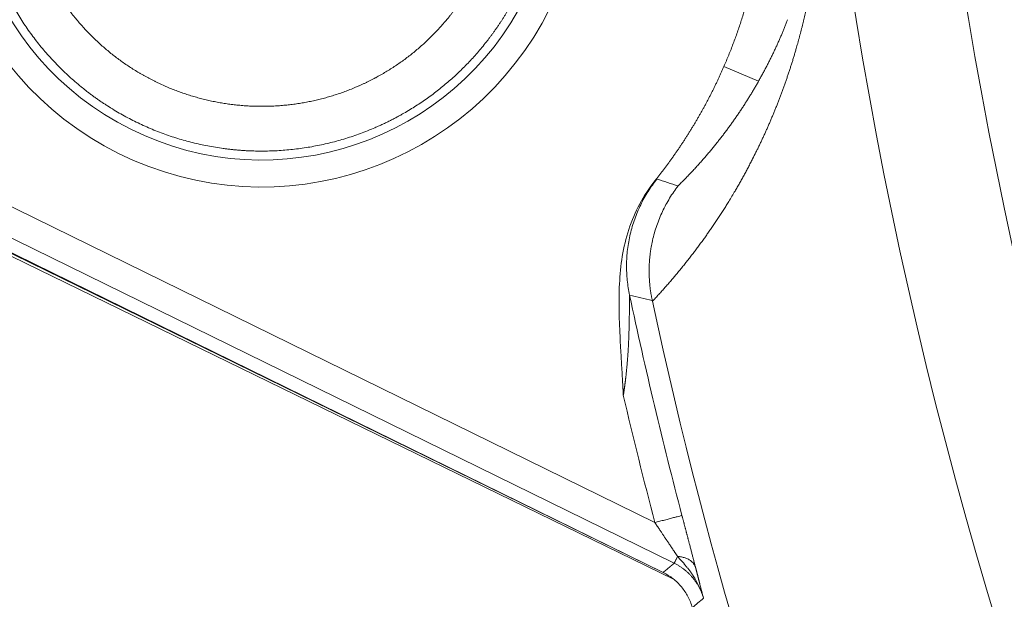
# Model space of a CAD drawing. Header units: millimetres. Extents: x 5437 to 18441, y -4466 to 3128.
# Tile 114 of 256: x 8399 to 8417, y -2801 to -2790. Entities that reach past the tile are written whole.
import ezdxf

# ---------------------------------------------------------------- set-up
doc = ezdxf.new("R2010")
doc.units = ezdxf.units.MM
doc.layers.add('1', color=7, linetype='Continuous', true_color=0xffffff)
doc.dimstyles.get("Standard").update_dxf_attribs({"dimtxt": 0.18, "dimasz": 0.18, "dimexe": 0.18, "dimexo": 0.0625, "dimgap": 0.09, "dimtad": 0, "dimtih": 1, "dimtoh": 1, "dimdec": 4, "dimzin": 0, "dimdsep": 46, "dimtxsty": 'Standard', "dimcen": 0.09, "dimadec": 0, "dimazin": 0, "dimtfac": 1, "dimtdec": 4, "dimtofl": 0, "dimtmove": 0, "dimatfit": 3, "dimfxl": 1, "dimtolj": 1, "dimtzin": 0, "dimarcsym": 0})

# ---------------------------------------------------------------- blocks, each defined once
blk = doc.blocks.new('*D53')
at = {"color": 0, "lineweight": -2, "transparency": 16777216}
for p, q in [((10989.431, -2154.415), (10692.917, -2240.821)), ((11069.431, -2154.415), (10989.431, -2154.415)), ((8443.39, -2896.322), (8443.57, -2896.322)), ((8443.48, -2896.412), (8443.48, -2896.232))]:
    blk.add_line(p, q, dxfattribs=at)
at = {"color": 0, "lineweight": 20, "transparency": 16777216}
blk.add_solid([(10689.187, -2228.02), (10696.648, -2253.622), (10616.112, -2263.203)], dxfattribs=at)
at = {"layer": 'Defpoints', "color": 0, "lineweight": 20, "transparency": 16777216}
for p in [(10616.112, -2263.203), (6270.848, -3529.44)]:
    blk.add_point(p, dxfattribs=at)
at = {"color": 0, "lineweight": 20, "transparency": 16777216, "insert": (11249.521, -2154.415), "char_height": 80, "attachment_point": 5}
blk.add_mtext('\\A1;R2260', dxfattribs=at)
blk = doc.blocks.new('*D54')
at = {"color": 0, "lineweight": -2, "transparency": 16777216}
blk.add_line((7492.685, -2896.322), (7463.516, -2896.322), dxfattribs=at)
at = {"color": 0, "lineweight": -3, "transparency": 16777216}
for start, end in [(14.724706, 87.329624), (101.590205, 175.275294)]:
    blk.add_arc((8434.119, -2896.322), 970.423, start, end, dxfattribs=at)
at = {"color": 0, "lineweight": 20, "transparency": 16777216}
for points in [[(9385.695, -2646.81), (9359.647, -2652.519), (9389.799, -2727.809)], [(7480.316, -2816.939), (7453.672, -2815.84), (7463.696, -2896.322)]]:
    blk.add_solid(points, dxfattribs=at)
at = {"layer": 'Defpoints', "color": 0, "lineweight": 20, "transparency": 16777216}
for p in [(7900.863, -2085.545), (10671.817, -2501.755), (7492.748, -2896.322), (7740.501, -2896.322), (8434.119, -2896.322)]:
    blk.add_point(p, dxfattribs=at)
at = {"color": 0, "lineweight": 20, "transparency": 16777216, "insert": (8359.241, -1928.792), "char_height": 80, "attachment_point": 5}
blk.add_mtext('\\A1;165%%D', dxfattribs=at)

msp = doc.modelspace()

# ---------------------------------------------------------------- linework, layer by layer
at = {"color": 7, "lineweight": 20}
msp.add_arc((8443.47995, -2896.41157), 893, 10.1099821, 350.11198757, dxfattribs=at)
at = {"layer": '1', "color": 0, "lineweight": 20}
for p, q in [((8392.39305, -2790.4933), (8410.39486, -2799.33083)), ((8410.74063, -2800.05749), (8392.17274, -2790.94206)), ((8410.54167, -2800.22302), (8392.07076, -2791.17949)), ((8410.54188, -2800.2226), (8392.0787, -2791.15857)), ((8411.62878, -2791.17769), (8412.24501, -2791.44535)), ((8410.72439, -2800.3396), (8392.02696, -2791.2197))]:
    msp.add_line(p, q, dxfattribs=at)
for centre, radius, start, end in [((8495.27522, -2777.08546), 80.37817, 177.1856145, 208.6322405), ((8495.27522, -2777.08546), 82.36106, 177.5117355, 208.8132012), ((8403.37386, -2787.59212), 5.7415, 156.52205, 336.52205), ((8403.37386, -2787.59212), 5.25873, 156.52205, 336.52205), ((8495.27522, -2777.08546), 87.24705, 192.0280181, 194.6857438), ((8495.27522, -2777.08546), 86.87162, 192.1545568, 210.9649755), ((8495.27522, -2777.08546), 87.74698, 193.155273, 194.6857438)]:
    msp.add_arc(centre, radius, start, end, dxfattribs=at)
for points, degree, knots in [([(8411.62878, -2791.17769), (8411.98009, -2790.36888), (8412.23234, -2789.51705), (8412.3785, -2788.63832), (8412.45264, -2786.86308), (8412.09617, -2785.12241), (8411.81166, -2784.27826), (8411.16474, -2782.93274), (8410.26105, -2781.75181), (8409.856, -2781.30526), (8409.41562, -2780.89457), (8408.94429, -2780.52315)], 5, [0, 0, 0, 0, 0, 0, 0.37306269, 0.37306269, 0.37306269, 0.74612539, 0.74612539, 0.74612539, 1, 1, 1, 1, 1, 1]), ([(8398.69607, -2785.5603), (8398.4757, -2786.06767), (8398.32411, -2786.60492), (8398.24672, -2787.15966), (8398.24427, -2788.27611), (8398.53917, -2789.3529), (8398.7592, -2789.86798), (8399.33333, -2790.8255), (8400.14169, -2791.59558), (8400.596, -2791.92318), (8401.58195, -2792.44698), (8402.67177, -2792.68935), (8403.22998, -2792.73546), (8404.34481, -2792.67522), (8405.40335, -2792.32032), (8405.90526, -2792.07171), (8406.73333, -2791.50967), (8407.40046, -2790.76817), (8407.65897, -2790.40967), (8407.87693, -2790.0262), (8408.05165, -2789.62394)], 5, [0, 0, 0, 0, 0, 0, 0.17262756, 0.17262756, 0.17262756, 0.34525511, 0.34525511, 0.34525511, 0.51788267, 0.51788267, 0.51788267, 0.69051023, 0.69051023, 0.69051023, 0.86313778, 0.86313778, 0.86313778, 1, 1, 1, 1, 1, 1]), ([(8407.31788, -2789.30523), (8407.15599, -2789.67793), (8406.95008, -2790.03152), (8406.70314, -2790.35905), (8406.13659, -2790.94957), (8405.44805, -2791.39183), (8405.0791, -2791.57109), (8404.30587, -2791.83906), (8403.49149, -2791.91949), (8403.08138, -2791.9112), (8402.27092, -2791.79791), (8401.50916, -2791.49889), (8401.14776, -2791.30486), (8400.47765, -2790.83513), (8399.93544, -2790.22219), (8399.70195, -2789.88494), (8399.31905, -2789.1617), (8399.1152, -2788.36915), (8399.06077, -2787.96258), (8399.05105, -2787.28798), (8399.17114, -2786.62681), (8399.23829, -2786.37076), (8399.3248, -2786.12086), (8399.42984, -2785.87902)], 5, [0, 0, 0, 0, 0, 0, 0.15040116, 0.15040116, 0.15040116, 0.30080233, 0.30080233, 0.30080233, 0.45120349, 0.45120349, 0.45120349, 0.60160465, 0.60160465, 0.60160465, 0.75200582, 0.75200582, 0.75200582, 0.90240698, 0.90240698, 0.90240698, 1, 1, 1, 1, 1, 1]), ([(8413.23537, -2789.40686), (8413.23407, -2789.41555), (8413.23145, -2789.433), (8413.22747, -2789.459), (8413.22343, -2789.48501), (8413.21933, -2789.511), (8413.21517, -2789.53698), (8413.21095, -2789.56294), (8413.20667, -2789.58889), (8413.20233, -2789.61482), (8413.19793, -2789.64074), (8413.19347, -2789.66664), (8413.18896, -2789.69254), (8413.18438, -2789.71841), (8413.17974, -2789.74428), (8413.17504, -2789.77012), (8413.17028, -2789.79596), (8413.16546, -2789.82178), (8413.16058, -2789.84759), (8413.15565, -2789.87338), (8413.15065, -2789.89916), (8413.14559, -2789.92493), (8413.14047, -2789.95068), (8413.13529, -2789.97642), (8413.13005, -2790.00215), (8413.12475, -2790.02786), (8413.11939, -2790.05356), (8413.11397, -2790.07924), (8413.1085, -2790.10492), (8413.10296, -2790.13057), (8413.09736, -2790.15622), (8413.0917, -2790.18185), (8413.08598, -2790.20747), (8413.0802, -2790.23308), (8413.07435, -2790.25867), (8413.06845, -2790.28425), (8413.06249, -2790.30982), (8413.05647, -2790.33538), (8413.05039, -2790.36092), (8413.04425, -2790.38645), (8413.03804, -2790.41196), (8413.03178, -2790.43747), (8413.02546, -2790.46296), (8413.01908, -2790.48844), (8413.01263, -2790.5139), (8413.00613, -2790.53936), (8412.99956, -2790.5648), (8412.99294, -2790.59023), (8412.98625, -2790.61564), (8412.97951, -2790.64105), (8412.9727, -2790.66644), (8412.96583, -2790.69182), (8412.9589, -2790.71719), (8412.95192, -2790.74255), (8412.94723, -2790.75938), (8412.94488, -2790.76782)], 3, [0, 0, 0, 0, 0.01593963, 0.03198948, 0.04814974, 0.06442056, 0.08080213, 0.0972946, 0.11389816, 0.13061294, 0.14743912, 0.16437685, 0.18142627, 0.19858754, 0.2158608, 0.23324619, 0.25074386, 0.26835393, 0.28607655, 0.30391185, 0.32185995, 0.33992099, 0.35809508, 0.37638236, 0.39478293, 0.41329692, 0.43192444, 0.45066561, 0.46952054, 0.48848934, 0.50757211, 0.52676896, 0.54607999, 0.56550531, 0.58504502, 0.60469921, 0.62446799, 0.64435143, 0.66434965, 0.68446273, 0.70469076, 0.72503383, 0.74549202, 0.76606543, 0.78675413, 0.80755822, 0.82847776, 0.84951284, 0.87066354, 0.89192994, 0.91331211, 0.93481013, 0.95642407, 0.978154, 1, 1, 1, 1]), ([(8412.62654, -2790.68241), (8412.63097, -2790.67225), (8412.6398, -2790.652), (8412.65296, -2790.6214), (8412.666, -2790.59076), (8412.67892, -2790.56005), (8412.69171, -2790.52929), (8412.70439, -2790.49848), (8412.71694, -2790.46761), (8412.72937, -2790.43669), (8412.74168, -2790.4057), (8412.75386, -2790.37469), (8412.76193, -2790.35386), (8412.76595, -2790.34348)], 3, [0, 0, 0, 0, 0.0939735, 0.18733364, 0.28008055, 0.37221442, 0.46373539, 0.55464364, 0.64493932, 0.73462263, 0.82369372, 0.91215278, 1, 1, 1, 1]), ([(8412.24501, -2791.44535), (8412.25098, -2791.43477), (8412.26286, -2791.4137), (8412.28057, -2791.38189), (8412.29811, -2791.3501), (8412.31547, -2791.31829), (8412.33266, -2791.28648), (8412.34967, -2791.25466), (8412.36651, -2791.22284), (8412.38317, -2791.19102), (8412.39966, -2791.1592), (8412.41598, -2791.12737), (8412.43212, -2791.09555), (8412.44809, -2791.06374), (8412.46389, -2791.03192), (8412.47952, -2791.00012), (8412.49498, -2790.96831), (8412.51027, -2790.93652), (8412.52539, -2790.90473), (8412.54033, -2790.87296), (8412.55511, -2790.84119), (8412.56973, -2790.80944), (8412.58417, -2790.7777), (8412.59845, -2790.74597), (8412.61256, -2790.71427), (8412.62189, -2790.693), (8412.62654, -2790.68241)], 3, [0, 0, 0, 0, 0.04572195, 0.09109097, 0.1361071, 0.18077038, 0.22508083, 0.2690385, 0.31264343, 0.35589565, 0.39879521, 0.44134215, 0.4835365, 0.52537832, 0.56686765, 0.60800453, 0.64878902, 0.68922115, 0.72930099, 0.76902858, 0.80840397, 0.84742723, 0.8860984, 0.92441755, 0.96238473, 1, 1, 1, 1]), ([(8412.91949, -2790.85727), (8412.91629, -2790.86831), (8412.90988, -2790.89047), (8412.90019, -2790.92349), (8412.8904, -2790.95649), (8412.88052, -2790.98945), (8412.87054, -2791.02237), (8412.86046, -2791.05525), (8412.85028, -2791.08808), (8412.84001, -2791.12088), (8412.82963, -2791.15364), (8412.81916, -2791.18636), (8412.80859, -2791.21904), (8412.79793, -2791.25168), (8412.78716, -2791.28428), (8412.7763, -2791.31684), (8412.76534, -2791.34936), (8412.75428, -2791.38184), (8412.74312, -2791.41429), (8412.73187, -2791.44669), (8412.72051, -2791.47906), (8412.70906, -2791.51139), (8412.69751, -2791.54367), (8412.68586, -2791.57592), (8412.67411, -2791.60813), (8412.66226, -2791.64031), (8412.65032, -2791.67244), (8412.63827, -2791.70453), (8412.62613, -2791.73659), (8412.61389, -2791.76861), (8412.60154, -2791.80059), (8412.5891, -2791.83253), (8412.57657, -2791.86444), (8412.56393, -2791.8963), (8412.55119, -2791.92813), (8412.53835, -2791.95992), (8412.52542, -2791.99168), (8412.51238, -2792.02339), (8412.49925, -2792.05507), (8412.48601, -2792.08671), (8412.47268, -2792.11831), (8412.45925, -2792.14988), (8412.44572, -2792.1814), (8412.43208, -2792.21289), (8412.41835, -2792.24435), (8412.40452, -2792.27576), (8412.39059, -2792.30714), (8412.37656, -2792.33848), (8412.36243, -2792.36979), (8412.3482, -2792.40105), (8412.33387, -2792.43228), (8412.31944, -2792.46348), (8412.3049, -2792.49463), (8412.29027, -2792.52576), (8412.27554, -2792.55684), (8412.26071, -2792.58789), (8412.24578, -2792.6189), (8412.23075, -2792.64987), (8412.21562, -2792.68082), (8412.20548, -2792.70134), (8412.2004, -2792.71163)], 3, [0, 0, 0, 0, 0.01463755, 0.02936542, 0.04418366, 0.05909234, 0.07409155, 0.08918134, 0.10436177, 0.11963292, 0.13499485, 0.15044761, 0.16599128, 0.1816259, 0.19735154, 0.21316826, 0.22907612, 0.24507516, 0.26116545, 0.27734704, 0.29361998, 0.30998432, 0.32644012, 0.34298743, 0.3596263, 0.37635676, 0.39317889, 0.41009271, 0.42709828, 0.44419564, 0.46138484, 0.47866592, 0.49603893, 0.5135039, 0.53106089, 0.54870993, 0.56645106, 0.58428432, 0.60220976, 0.62022741, 0.63833731, 0.6565395, 0.67483401, 0.69322089, 0.71170016, 0.73027187, 0.74893604, 0.76769272, 0.78654194, 0.80548372, 0.82451812, 0.84364514, 0.86286484, 0.88217723, 0.90158236, 0.92108024, 0.94067092, 0.96035442, 0.98013077, 1, 1, 1, 1]), ([(8411.54376, -2792.4926), (8411.55138, -2792.48285), (8411.56659, -2792.46341), (8411.58928, -2792.43406), (8411.61181, -2792.40467), (8411.63417, -2792.37523), (8411.65636, -2792.34575), (8411.67839, -2792.31622), (8411.70025, -2792.28665), (8411.72194, -2792.25703), (8411.74346, -2792.22737), (8411.76481, -2792.19768), (8411.786, -2792.16794), (8411.80702, -2792.13817), (8411.82788, -2792.10835), (8411.84857, -2792.07851), (8411.86909, -2792.04863), (8411.88945, -2792.01871), (8411.90964, -2791.98876), (8411.92966, -2791.95878), (8411.94952, -2791.92878), (8411.96921, -2791.89874), (8411.98874, -2791.86867), (8412.00811, -2791.83858), (8412.02731, -2791.80846), (8412.04634, -2791.77832), (8412.06522, -2791.74816), (8412.08392, -2791.71797), (8412.10247, -2791.68776), (8412.12085, -2791.65753), (8412.13907, -2791.62729), (8412.15712, -2791.59702), (8412.17502, -2791.56674), (8412.19275, -2791.53644), (8412.21032, -2791.50613), (8412.22773, -2791.47581), (8412.23926, -2791.45548), (8412.24501, -2791.44535)], 3, [0, 0, 0, 0, 0.03176976, 0.06335128, 0.09474455, 0.12594959, 0.15696641, 0.18779501, 0.21843541, 0.24888761, 0.27915163, 0.30922747, 0.33911514, 0.36881466, 0.39832603, 0.42764927, 0.45678439, 0.48573139, 0.51449029, 0.54306111, 0.57144384, 0.59963851, 0.62764513, 0.65546371, 0.68309426, 0.7105368, 0.73779134, 0.76485789, 0.79173648, 0.8184271, 0.84492978, 0.87124454, 0.89737139, 0.92331034, 0.94906142, 0.97462463, 1, 1, 1, 1]), ([(8410.80861, -2793.31381), (8410.8184, -2793.30418), (8410.83792, -2793.28498), (8410.86707, -2793.25597), (8410.896, -2793.2269), (8410.92471, -2793.19777), (8410.95321, -2793.16858), (8410.9815, -2793.13933), (8411.00957, -2793.11003), (8411.03742, -2793.08066), (8411.06506, -2793.05125), (8411.09249, -2793.02178), (8411.1197, -2792.99227), (8411.1467, -2792.9627), (8411.17349, -2792.93309), (8411.20006, -2792.90344), (8411.22643, -2792.87374), (8411.25258, -2792.844), (8411.27851, -2792.81423), (8411.30424, -2792.78442), (8411.32976, -2792.75457), (8411.35506, -2792.72469), (8411.38016, -2792.69478), (8411.40505, -2792.66484), (8411.42972, -2792.63488), (8411.45419, -2792.60488), (8411.47846, -2792.57488), (8411.49454, -2792.55474), (8411.50256, -2792.54471)], 3, [0, 0, 0, 0, 0.04162593, 0.08299868, 0.12411825, 0.16498463, 0.20559784, 0.24595787, 0.28606474, 0.32591845, 0.36551899, 0.40486638, 0.44396062, 0.48280172, 0.52138968, 0.5597245, 0.59780619, 0.63563476, 0.67321021, 0.71053255, 0.74760179, 0.78441792, 0.82098096, 0.85729091, 0.89334779, 0.92915159, 0.96470232, 1, 1, 1, 1]), ([(8412.14056, -2792.83078), (8412.13429, -2792.84303), (8412.12174, -2792.8676), (8412.10283, -2792.9042), (8412.0838, -2792.94071), (8412.06466, -2792.97711), (8412.04541, -2793.01341), (8412.02604, -2793.04961), (8412.00656, -2793.08569), (8411.98696, -2793.12168), (8411.96726, -2793.15756), (8411.94743, -2793.19333), (8411.9275, -2793.229), (8411.90745, -2793.26457), (8411.88728, -2793.30003), (8411.867, -2793.33538), (8411.84661, -2793.37065), (8411.83296, -2793.394), (8411.82612, -2793.4057)], 3, [0, 0, 0, 0, 0.06073108, 0.12169754, 0.18289949, 0.24433703, 0.30601026, 0.36791929, 0.43006421, 0.49244513, 0.55506215, 0.61791536, 0.68100486, 0.74433074, 0.80789311, 0.87169204, 0.93572764, 1, 1, 1, 1]), ([(8409.92932, -2794.09275), (8409.98119, -2793.93364), (8410.04566, -2793.78128), (8410.20072, -2793.49056), (8410.29127, -2793.35217), (8410.39607, -2793.22142)], 3, [0, 0, 0, 0, 0.5, 0.5, 1, 1, 1, 1]), ([(8410.39605, -2793.22141), (8410.39718, -2793.22026), (8410.39942, -2793.21797), (8410.40258, -2793.21478), (8410.40558, -2793.21179), (8410.40841, -2793.20902), (8410.41108, -2793.20645), (8410.41357, -2793.20409), (8410.41589, -2793.20193), (8410.41805, -2793.19999), (8410.42004, -2793.19826), (8410.42186, -2793.19673), (8410.42351, -2793.19542), (8410.425, -2793.19431), (8410.42632, -2793.19342), (8410.42747, -2793.19274), (8410.42845, -2793.19226), (8410.42927, -2793.192), (8410.42993, -2793.19193), (8410.43022, -2793.19207), (8410.43037, -2793.19213)], 3, [0, 0, 0, 0, 0.05628431, 0.1124555, 0.16851858, 0.22447864, 0.28034075, 0.33611005, 0.39179168, 0.44739083, 0.50291268, 0.55836247, 0.61374544, 0.66906686, 0.72433201, 0.77954621, 0.83471476, 0.88984301, 0.9449363, 1, 1, 1, 1]), ([(8410.35271, -2794.28868), (8410.3728, -2794.19904), (8410.39784, -2794.11052), (8410.45729, -2793.9373), (8410.49169, -2793.85259), (8410.56899, -2793.68841), (8410.61189, -2793.60893), (8410.70505, -2793.45636), (8410.75531, -2793.38327), (8410.80861, -2793.31381)], 3, [0, 0, 0, 0, 0.25, 0.25, 0.5, 0.5, 0.75, 0.75, 1, 1, 1, 1]), ([(8411.71479, -2793.59138), (8411.7074, -2793.60339), (8411.69259, -2793.62748), (8411.67025, -2793.66339), (8411.64774, -2793.69929), (8411.62507, -2793.73513), (8411.60222, -2793.77094), (8411.5792, -2793.8067), (8411.55601, -2793.84243), (8411.53265, -2793.87811), (8411.50911, -2793.91374), (8411.48541, -2793.94934), (8411.46153, -2793.9849), (8411.43749, -2794.02041), (8411.41327, -2794.05589), (8411.39705, -2794.07941), (8411.38892, -2794.09121)], 3, [0, 0, 0, 0, 0.06884564, 0.13808828, 0.20772802, 0.27776495, 0.34819918, 0.41903079, 0.49025987, 0.56188652, 0.63391081, 0.70633284, 0.77915269, 0.85237045, 0.92598619, 1, 1, 1, 1]), ([(8409.76253, -2795.06624), (8409.77098, -2794.90067), (8409.78678, -2794.73637), (8409.8401, -2794.41148), (8409.87776, -2794.25092), (8409.92932, -2794.09275)], 3, [0, 0, 0, 0, 0.5, 0.5, 1, 1, 1, 1]), ([(8411.38891, -2794.09121), (8411.38128, -2794.10223), (8411.36597, -2794.12434), (8411.3429, -2794.15732), (8411.31968, -2794.19028), (8411.29631, -2794.22322), (8411.28067, -2794.24506), (8411.27282, -2794.25601)], 3, [0, 0, 0, 0, 0.19802126, 0.39703172, 0.59703154, 0.79802091, 1, 1, 1, 1]), ([(8410.29222, -2794.86071), (8410.29216, -2794.85205), (8410.29204, -2794.83469), (8410.29221, -2794.80856), (8410.29263, -2794.78228), (8410.29334, -2794.75586), (8410.29433, -2794.72929), (8410.29562, -2794.70259), (8410.2972, -2794.67574), (8410.29907, -2794.64877), (8410.30126, -2794.62167), (8410.30375, -2794.59445), (8410.30655, -2794.56712), (8410.30967, -2794.53968), (8410.31311, -2794.51213), (8410.31688, -2794.48448), (8410.32097, -2794.45673), (8410.3254, -2794.4289), (8410.33017, -2794.40098), (8410.33527, -2794.37299), (8410.34073, -2794.34493), (8410.3465, -2794.3168), (8410.35064, -2794.29807), (8410.35271, -2794.28868)], 3, [0, 0, 0, 0, 0.04503021, 0.09033203, 0.13590384, 0.18174392, 0.22785048, 0.27422163, 0.32085543, 0.36774981, 0.41490265, 0.46231173, 0.50997473, 0.55788926, 0.60605284, 0.6544629, 0.70311677, 0.75201171, 0.80114488, 0.85051336, 0.90011412, 0.94994407, 1, 1, 1, 1]), ([(8411.27282, -2794.25601), (8411.26476, -2794.26722), (8411.2486, -2794.28968), (8411.22427, -2794.32317), (8411.19982, -2794.35658), (8411.17524, -2794.38989), (8411.15054, -2794.4231), (8411.12571, -2794.45623), (8411.10076, -2794.48926), (8411.07569, -2794.5222), (8411.05049, -2794.55504), (8411.02516, -2794.5878), (8410.99971, -2794.62046), (8410.97413, -2794.65302), (8410.94843, -2794.6855), (8410.9226, -2794.71788), (8410.89665, -2794.75017), (8410.87057, -2794.78236), (8410.84436, -2794.81446), (8410.81803, -2794.84647), (8410.79157, -2794.87838), (8410.76499, -2794.9102), (8410.73828, -2794.94193), (8410.71144, -2794.97357), (8410.68447, -2795.00511), (8410.65738, -2795.03655), (8410.63016, -2795.06791), (8410.60282, -2795.09917), (8410.57535, -2795.13033), (8410.54774, -2795.16141), (8410.52002, -2795.19239), (8410.49216, -2795.22327), (8410.46418, -2795.25407), (8410.43607, -2795.28477), (8410.40783, -2795.31537), (8410.37946, -2795.34589), (8410.36049, -2795.36611), (8410.35099, -2795.37623)], 3, [0, 0, 0, 0, 0.02693383, 0.05396374, 0.08108976, 0.10831191, 0.13563021, 0.1630447, 0.19055539, 0.2181623, 0.24586546, 0.27366489, 0.30156061, 0.32955265, 0.35764103, 0.38582576, 0.41410687, 0.44248439, 0.47095832, 0.4995287, 0.52819554, 0.55695887, 0.58581869, 0.61477504, 0.64382794, 0.6729774, 0.70222344, 0.73156608, 0.76100534, 0.79054124, 0.8201738, 0.84990304, 0.87972897, 0.90965161, 0.93967099, 0.96978711, 1, 1, 1, 1]), ([(8410.34854, -2795.36486), (8410.3468, -2795.35673), (8410.34333, -2795.3404), (8410.3384, -2795.31574), (8410.33367, -2795.29084), (8410.32916, -2795.2657), (8410.32487, -2795.24031), (8410.32082, -2795.21468), (8410.317, -2795.1888), (8410.31343, -2795.16269), (8410.3101, -2795.13635), (8410.30704, -2795.10977), (8410.30424, -2795.08296), (8410.30171, -2795.05593), (8410.29945, -2795.02867), (8410.29749, -2795.00119), (8410.29581, -2794.9735), (8410.29443, -2794.94559), (8410.29337, -2794.91748), (8410.29259, -2794.88916), (8410.29234, -2794.87021), (8410.29222, -2794.86071)], 3, [0, 0, 0, 0, 0.04906235, 0.09852513, 0.14838808, 0.19865085, 0.24931297, 0.3003739, 0.35183295, 0.40368937, 0.45594227, 0.50859065, 0.5616334, 0.6150693, 0.668897, 0.72311503, 0.77772181, 0.8327156, 0.88809457, 0.94385674, 1, 1, 1, 1]), ([(8409.77511, -2796.06142), (8409.76644, -2795.89564), (8409.75914, -2795.72984), (8409.75299, -2795.39814), (8409.75406, -2795.23223), (8409.76253, -2795.06624)], 3, [0, 0, 0, 0, 0.5, 0.5, 1, 1, 1, 1]), ([(8409.94361, -2795.26687), (8409.94355, -2795.26676), (8409.94344, -2795.26655), (8409.94329, -2795.26657), (8409.94314, -2795.26684), (8409.943, -2795.26739), (8409.94288, -2795.2682), (8409.94276, -2795.26928), (8409.94264, -2795.27062), (8409.94254, -2795.27224), (8409.94244, -2795.27412), (8409.94234, -2795.27627), (8409.94226, -2795.27869), (8409.94217, -2795.28138), (8409.9421, -2795.28433), (8409.94202, -2795.28755), (8409.94195, -2795.29104), (8409.94189, -2795.2948), (8409.94183, -2795.29883), (8409.94177, -2795.30313), (8409.94171, -2795.30769), (8409.94166, -2795.31252), (8409.9416, -2795.31763), (8409.94155, -2795.323), (8409.9415, -2795.32864), (8409.94145, -2795.33454), (8409.9414, -2795.34072), (8409.94136, -2795.34717), (8409.94131, -2795.35388), (8409.94122, -2795.36645), (8409.94109, -2795.38594), (8409.94092, -2795.41354), (8409.9407, -2795.44417), (8409.94042, -2795.47784), (8409.94007, -2795.51455), (8409.93963, -2795.55431), (8409.93909, -2795.59711), (8409.93865, -2795.62685), (8409.93842, -2795.64216)], 3, [0, 0, 0, 0, 0.00985068, 0.01971859, 0.0296335, 0.03962473, 0.04972098, 0.05995003, 0.07033862, 0.08091227, 0.09169519, 0.10271021, 0.11397875, 0.12552082, 0.13735505, 0.14949873, 0.16196785, 0.1747772, 0.18794041, 0.20147006, 0.21537772, 0.22967406, 0.2443689, 0.25947129, 0.27498956, 0.29093139, 0.30730389, 0.3241136, 0.34136658, 0.35906844, 0.41963282, 0.48559709, 0.55708022, 0.63417607, 0.71695986, 0.80549281, 0.89982544, 1, 1, 1, 1]), ([(8409.93842, -2795.64221), (8409.93831, -2795.64936), (8409.93809, -2795.66408), (8409.93774, -2795.6869), (8409.93735, -2795.71105), (8409.93691, -2795.73655), (8409.9364, -2795.7634), (8409.93582, -2795.7916), (8409.93516, -2795.82115), (8409.9344, -2795.85207), (8409.93354, -2795.88434), (8409.93255, -2795.91798), (8409.93144, -2795.95299), (8409.9302, -2795.98936), (8409.9288, -2796.02712), (8409.92726, -2796.06624), (8409.92612, -2796.09281), (8409.92554, -2796.10632)], 3, [0, 0, 0, 0, 0.04718392, 0.09713987, 0.14987125, 0.20538103, 0.26367189, 0.32474624, 0.3886063, 0.45525414, 0.52469169, 0.59692081, 0.67194324, 0.74976072, 0.83037491, 0.91378746, 1, 1, 1, 1]), ([(8409.92554, -2796.10632), (8409.92502, -2796.11807), (8409.92397, -2796.14138), (8409.92222, -2796.17607), (8409.92036, -2796.21019), (8409.91839, -2796.24374), (8409.91633, -2796.27672), (8409.91418, -2796.30912), (8409.91195, -2796.34094), (8409.90965, -2796.37217), (8409.90729, -2796.40283), (8409.90487, -2796.43289), (8409.90241, -2796.46237), (8409.8999, -2796.49126), (8409.89736, -2796.51956), (8409.8948, -2796.54726), (8409.89221, -2796.57437), (8409.88961, -2796.60089), (8409.88699, -2796.6268), (8409.88437, -2796.65212), (8409.88174, -2796.67684), (8409.87912, -2796.70096), (8409.8765, -2796.72447), (8409.87389, -2796.74738), (8409.8713, -2796.76968), (8409.86872, -2796.79138), (8409.86615, -2796.81248), (8409.86361, -2796.83296), (8409.86109, -2796.85284), (8409.85859, -2796.87211), (8409.85612, -2796.89077), (8409.85368, -2796.90882), (8409.85127, -2796.92626), (8409.84889, -2796.94309), (8409.84654, -2796.95931), (8409.84422, -2796.97491), (8409.84194, -2796.9899), (8409.83969, -2797.00428), (8409.83748, -2797.01805), (8409.8353, -2797.0312), (8409.83317, -2797.04374), (8409.83172, -2797.05189), (8409.83101, -2797.05586)], 3, [0, 0, 0, 0, 0.03739635, 0.07415824, 0.11028557, 0.14577823, 0.18063611, 0.2148591, 0.24844708, 0.28139995, 0.31371758, 0.34539986, 0.37644667, 0.4068579, 0.43663344, 0.46577317, 0.49427699, 0.52214479, 0.54937646, 0.57597191, 0.60193103, 0.62725375, 0.65193997, 0.67598961, 0.69940261, 0.7221789, 0.74431841, 0.76582111, 0.78668696, 0.80691592, 0.826508, 0.84546317, 0.86378147, 0.88146292, 0.89850758, 0.91491552, 0.93068685, 0.94582168, 0.96032018, 0.97418256, 0.98740907, 1, 1, 1, 1]), ([(8410.87845, -2799.20409), (8410.88035, -2799.21133), (8410.88414, -2799.22579), (8410.88981, -2799.24743), (8410.89547, -2799.26899), (8410.9011, -2799.29046), (8410.90671, -2799.31186), (8410.9123, -2799.33316), (8410.91787, -2799.35439), (8410.92341, -2799.37553), (8410.92894, -2799.39659), (8410.93444, -2799.41757), (8410.93992, -2799.43846), (8410.94539, -2799.45927), (8410.95083, -2799.47999), (8410.95624, -2799.50064), (8410.96164, -2799.5212), (8410.96701, -2799.54168), (8410.97237, -2799.56207), (8410.9777, -2799.58238), (8410.98301, -2799.60261), (8410.98829, -2799.62275), (8410.99356, -2799.64282), (8410.9988, -2799.6628), (8411.00402, -2799.68269), (8411.01054, -2799.70754), (8411.0183, -2799.73713), (8411.02724, -2799.77122), (8411.03602, -2799.8047), (8411.04463, -2799.83755), (8411.05307, -2799.86979), (8411.06135, -2799.90141), (8411.06945, -2799.93241), (8411.07739, -2799.96279), (8411.08515, -2799.99256), (8411.09275, -2800.0217), (8411.10017, -2800.05023), (8411.10742, -2800.07814), (8411.11451, -2800.10546), (8411.11909, -2800.12317), (8411.12138, -2800.13202)], 3, [0, 0, 0, 0, 0.02180817, 0.04353622, 0.06518749, 0.08676535, 0.1082732, 0.12971446, 0.15109262, 0.17241116, 0.19367362, 0.21488355, 0.23604453, 0.25716016, 0.27823408, 0.29926994, 0.32027141, 0.34124217, 0.36218594, 0.38310643, 0.40400738, 0.42489252, 0.44576561, 0.46663041, 0.48749067, 0.50835017, 0.54510983, 0.58152267, 0.61761075, 0.65339674, 0.68890389, 0.72415601, 0.7591774, 0.79399287, 0.82862767, 0.86310744, 0.89745816, 0.93170612, 0.96587783, 1, 1, 1, 1]), ([(8410.60304, -2799.64165), (8410.59953, -2799.63642), (8410.59222, -2799.62552), (8410.58076, -2799.60848), (8410.56838, -2799.59009), (8410.55509, -2799.57033), (8410.54088, -2799.5492), (8410.52577, -2799.52668), (8410.50975, -2799.50278), (8410.49283, -2799.47749), (8410.475, -2799.45081), (8410.45627, -2799.42275), (8410.43662, -2799.39332), (8410.41606, -2799.36252), (8410.40203, -2799.34154), (8410.39486, -2799.33083)], 3, [0, 0, 0, 0, 0.05115899, 0.1066096, 0.16635283, 0.23038946, 0.29872016, 0.37134544, 0.44826574, 0.52948142, 0.61499281, 0.70480015, 0.79890367, 0.89730357, 1, 1, 1, 1]), ([(8410.71435, -2799.80813), (8410.71133, -2799.80362), (8410.70524, -2799.79451), (8410.69597, -2799.78065), (8410.6865, -2799.76647), (8410.6768, -2799.75197), (8410.6669, -2799.73715), (8410.65679, -2799.72201), (8410.64646, -2799.70656), (8410.63592, -2799.69079), (8410.62517, -2799.67471), (8410.6142, -2799.65832), (8410.6068, -2799.64726), (8410.60307, -2799.64169)], 3, [0, 0, 0, 0, 0.08297994, 0.16753721, 0.25367496, 0.34139614, 0.43070359, 0.52159997, 0.6140878, 0.7081695, 0.80384733, 0.90112348, 1, 1, 1, 1]), ([(8410.80007, -2799.9364), (8410.79761, -2799.9327), (8410.79262, -2799.9252), (8410.78494, -2799.91369), (8410.77701, -2799.90181), (8410.76882, -2799.88956), (8410.76037, -2799.87693), (8410.75166, -2799.86391), (8410.7427, -2799.85052), (8410.73349, -2799.83674), (8410.72402, -2799.82259), (8410.71759, -2799.81298), (8410.71435, -2799.80813)], 3, [0, 0, 0, 0, 0.08969793, 0.18166145, 0.27590059, 0.37242467, 0.47124237, 0.57236176, 0.6757904, 0.78153532, 0.88960313, 1, 1, 1, 1]), ([(8411.07728, -2800.2803), (8411.07328, -2800.27423), (8411.06533, -2800.26216), (8411.05322, -2800.24438), (8411.04109, -2800.22697), (8411.02893, -2800.20994), (8411.01677, -2800.19327), (8411.00461, -2800.17697), (8410.99248, -2800.16102), (8410.98037, -2800.14541), (8410.96831, -2800.13013), (8410.95631, -2800.11519), (8410.94438, -2800.10056), (8410.93252, -2800.08625), (8410.92075, -2800.07224), (8410.90908, -2800.05854), (8410.89752, -2800.04512), (8410.88609, -2800.032), (8410.87478, -2800.01915), (8410.86362, -2800.00657), (8410.8526, -2799.99426), (8410.84175, -2799.98221), (8410.83107, -2799.97041), (8410.82057, -2799.95886), (8410.81026, -2799.94755), (8410.80345, -2799.94009), (8410.80007, -2799.9364)], 3, [0, 0, 0, 0, 0.04911391, 0.09758936, 0.14542684, 0.19262643, 0.2391879, 0.28511063, 0.33039368, 0.37503577, 0.41903533, 0.46239046, 0.50509896, 0.54715836, 0.5885659, 0.62931857, 0.66941307, 0.7088459, 0.74761332, 0.78571137, 0.82313592, 0.85988263, 0.89594704, 0.93132455, 0.96601046, 1, 1, 1, 1]), ([(8411.06384, -2800.84874), (8411.04481, -2800.78146), (8411.01869, -2800.71619), (8410.95343, -2800.5925), (8410.91429, -2800.5341), (8410.82471, -2800.42672), (8410.77427, -2800.37774), (8410.66429, -2800.29137), (8410.60476, -2800.25397), (8410.54198, -2800.22318)], 3, [0, 0, 0, 0, 0.25, 0.25, 0.5, 0.5, 0.75, 0.75, 1, 1, 1, 1])]:
    msp.add_open_spline(points, degree=degree, knots=knots, dxfattribs=at)
for points, degree in [([(8412.94488, -2790.76782), (8412.9364, -2790.79762), (8412.92793, -2790.82744), (8412.91949, -2790.85727)], 3), ([(8410.39605, -2793.22141), (8410.6955, -2792.84787), (8410.97011, -2792.45441), (8411.21812, -2792.04324), (8411.43805, -2791.61681), (8411.62878, -2791.17769)], 5), ([(8411.50256, -2792.54471), (8411.51635, -2792.5274), (8411.53008, -2792.51002), (8411.54376, -2792.4926)], 3), ([(8412.2004, -2792.71163), (8412.18043, -2792.75132), (8412.16048, -2792.79103), (8412.14056, -2792.83078)], 3), ([(8410.43037, -2793.19213), (8410.55625, -2793.23349), (8410.68234, -2793.27403), (8410.80861, -2793.31381)], 3), ([(8411.82612, -2793.4057), (8411.78894, -2793.46751), (8411.75183, -2793.52941), (8411.71479, -2793.59138)], 3), ([(8410.34854, -2795.36486), (8410.21363, -2795.33282), (8410.07866, -2795.30017), (8409.94361, -2795.26687)], 3), ([(8410.35098, -2795.37623), (8410.35017, -2795.37245), (8410.34935, -2795.36866), (8410.34853, -2795.36487)], 3), ([(8409.78598, -2796.25877), (8409.78221, -2796.19299), (8409.77855, -2796.12721), (8409.77511, -2796.06142)], 3), ([(8409.80364, -2796.5586), (8409.7977, -2796.45866), (8409.79171, -2796.35872), (8409.78598, -2796.25877)], 3), ([(8409.831, -2797.05586), (8409.8226, -2796.87663), (8409.80347, -2796.55861)], 2), ([(8410.54219, -2800.22275), (8410.58186, -2800.18969), (8410.62154, -2800.15664), (8410.66123, -2800.12359), (8410.70092, -2800.09054), (8410.74063, -2800.05749)], 5), ([(8411.12138, -2800.13202), (8411.1416, -2800.21015), (8411.16219, -2800.29067), (8411.1833, -2800.3728), (8411.19783, -2800.42978)], 4), ([(8411.18124, -2800.46491), (8411.15149, -2800.40176), (8411.11688, -2800.34017), (8411.07729, -2800.28031)], 3), ([(8411.26262, -2800.68462), (8411.24233, -2800.60932), (8411.21496, -2800.53611), (8411.18129, -2800.46502)], 3), ([(8411.19789, -2800.43), (8411.22093, -2800.52036), (8411.24198, -2800.60345), (8411.2626, -2800.68462)], 3), ([(8411.2626, -2800.68462), (8411.19632, -2800.73932), (8411.13007, -2800.79402), (8411.06384, -2800.84874)], 3)]:
    msp.add_open_spline(points, degree=degree, dxfattribs=at)
for points, weights in [([(8409.94361, -2795.26687), (8409.69832, -2794.11485), (8410.43037, -2793.19213)], [1, 0.904622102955, 1]), ([(8410.87845, -2799.20409), (8410.87016, -2799.20627), (8410.39486, -2799.33083)], [1, 0.713250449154, 1]), ([(8410.80007, -2799.9364), (8410.74211, -2800.05448), (8410.74063, -2800.05749)], [0.856998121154, 0.863937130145, 1]), ([(8411.12138, -2800.13202), (8411.06926, -2799.95661), (8410.80007, -2799.9364)], [1, 0.864652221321, 1]), ([(8411.2626, -2800.68462), (8411.1417, -2800.25446), (8410.74063, -2800.05749)], [1, 0.912995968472, 1])]:
    msp.add_rational_spline(points, weights, degree=2, dxfattribs=at)

# ---------------------------------------------------------------- dimensions: what is measured, and where the dimension line sits
at = {"color": 0, "lineweight": 20}
dim = msp.add_angular_dim_2l(base=(7900.86303, -2085.54536), line1=((8434.11893, -2896.32157), (10671.81706, -2501.75501)), line2=((7740.5009, -2896.32157), (7492.74781, -2896.32157)), text='165%%D', dimstyle='Standard', override={"dimtxt": 80, "dimasz": 80, "dimlwd": 65533}, dxfattribs=at)
dim.commit()
dim.dimension.update_dxf_attribs({"geometry": '*D54', "text_midpoint": (8359.2409, -1928.79214), "dimtype": 162})
dim = msp.add_diameter_dim_2p(p1=(6270.84796, -3529.44022), p2=(10616.11195, -2263.20291), text='R2260', dimstyle='Standard', override={"dimtxt": 80, "dimasz": 80, "dimdec": 0}, dxfattribs=at)
dim.commit()
dim.dimension.update_dxf_attribs({"geometry": '*D53', "text_midpoint": (11249.52071, -2154.41547), "dimtype": 163})

doc.saveas('drawing.dxf')
